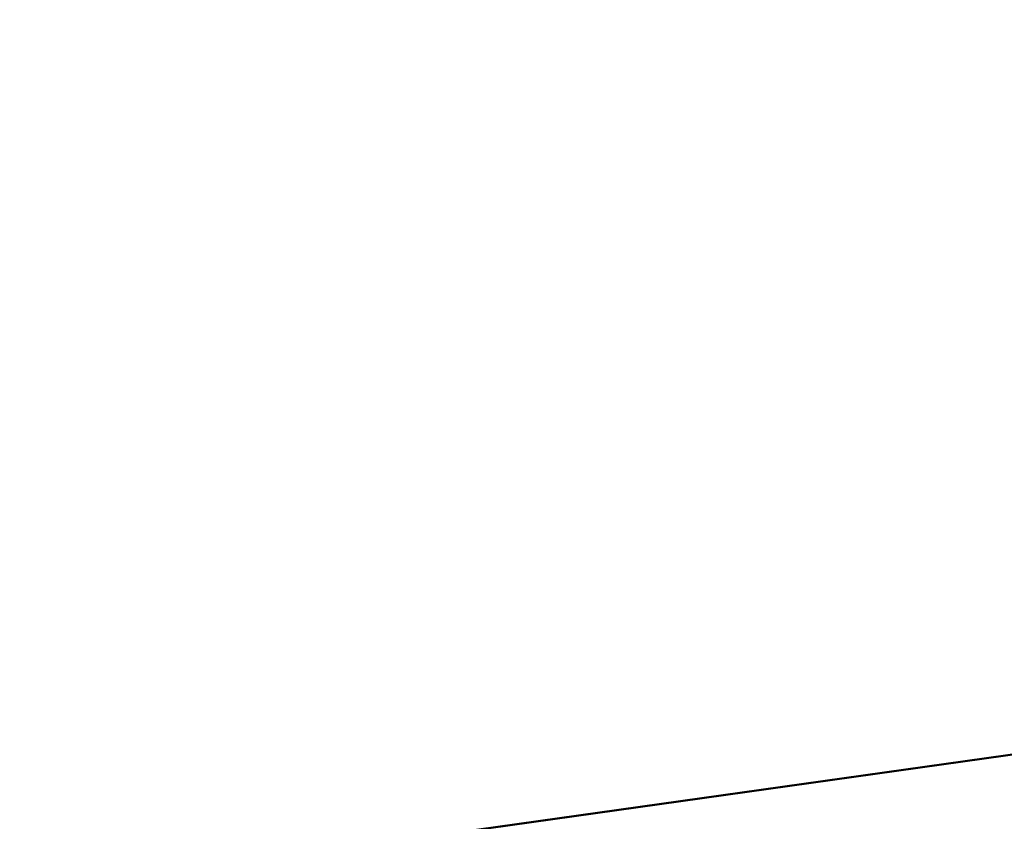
# Model space of a CAD drawing. Header units: metres. Extents: x -241 to 22, y -221 to 108.
# Tile 179 of 256: x -225.11664 to -225.10821, y -187.33214 to -187.32528. Entities that reach past the tile are written whole.
import ezdxf

# ---------------------------------------------------------------- set-up
doc = ezdxf.new("R2010")
doc.units = ezdxf.units.M
doc.layers.add('solid_DOMO_E_SIDE_LEVER_PUL_SW0001', color=7, linetype='CONTINUOUS')

msp = doc.modelspace()

# ---------------------------------------------------------------- linework, layer by layer
at = {"layer": 'solid_DOMO_E_SIDE_LEVER_PUL_SW0001'}
for points in [[(-225.373444, -187.368851, -3.165243), (-225.111572, -185.766815, -4.268609), (-225.704086, -185.850082, -2.82408)], [(-225.373444, -187.368851, 3.165243), (-225.704086, -185.850082, 2.82408), (-225.111572, -185.766815, 4.268609)], [(-225.065094, -187.325516, 0.146242), (-225.734116, -187.41954, 0.119183), (-225.79538, -187.428146, 0.147107)], [(-225.065094, -187.325516, 0.146242), (-225.79538, -187.428146, 0.147107), (-225.461243, -187.38118, 0.546588)], [(-225.06514, -187.325516, -0.146233), (-225.79538, -187.428146, -0.147107), (-225.734116, -187.41954, -0.119183)], [(-225.065094, -187.325516, 1.531883), (-225.124512, -187.333862, 1.502944), (-225.77507, -187.425293, 1.661682)], [(-225.124527, -187.333862, -1.502922), (-225.06514, -187.325516, -1.531874), (-225.77507, -187.425293, -1.661682)], [(-225.065094, -187.325516, 0.146242), (-225.124512, -187.333862, 0.117303), (-225.734116, -187.41954, 0.119183)], [(-225.124527, -187.333862, -0.117282), (-225.06514, -187.325516, -0.146233), (-225.734116, -187.41954, -0.119183)], [(-225.065094, -187.325516, -1.239398), (-225.124512, -187.333862, -1.268337), (-225.520645, -187.389526, -0.810099)], [(-225.065094, -187.325516, -2.625039), (-225.124512, -187.333862, -2.653978), (-225.520645, -187.389526, -2.195743)], [(-225.065094, -187.325516, 2.917524), (-225.124512, -187.333862, 2.888584), (-225.373444, -187.368851, 3.165243)], [(-225.124527, -187.333862, -2.888563), (-225.06514, -187.325516, -2.917515), (-225.373444, -187.368851, -3.165243)], [(-225.124527, -187.333862, -0.117282), (-224.627579, -190.434982, -0.146354), (-225.06514, -187.325516, -0.146233)], [(-225.124527, -187.333862, 1.268359), (-224.693146, -190.40271, 1.268191), (-225.06514, -187.325516, 1.239407)], [(-225.124527, -187.333862, -1.502922), (-224.633316, -190.398621, -1.531855), (-225.06514, -187.325516, -1.531874)], [(-225.124527, -187.333862, 2.654), (-224.7043, -190.320313, 2.653495), (-225.06514, -187.325516, 2.625048)], [(-225.124527, -187.333862, -2.888563), (-224.647064, -190.305069, -2.917358), (-225.06514, -187.325516, -2.917515)], [(-225.065094, -187.325516, 0.146242), (-224.69017, -190.427414, 0.117052), (-225.124512, -187.333862, 0.117303)], [(-225.065094, -187.325516, 1.531883), (-224.63356, -190.398605, 1.531801), (-225.124512, -187.333862, 1.502944)], [(-225.065094, -187.325516, -1.239398), (-224.693146, -190.40271, -1.268191), (-225.124512, -187.333862, -1.268337)], [(-225.065094, -187.325516, 2.917524), (-224.647385, -190.305038, 2.917285), (-225.124512, -187.333862, 2.888584)], [(-225.065094, -187.325516, -2.625039), (-224.704224, -190.320328, -2.653444), (-225.124512, -187.333862, -2.653978)]]:
    msp.add_3dface(points, dxfattribs=at)

doc.saveas('drawing.dxf')
